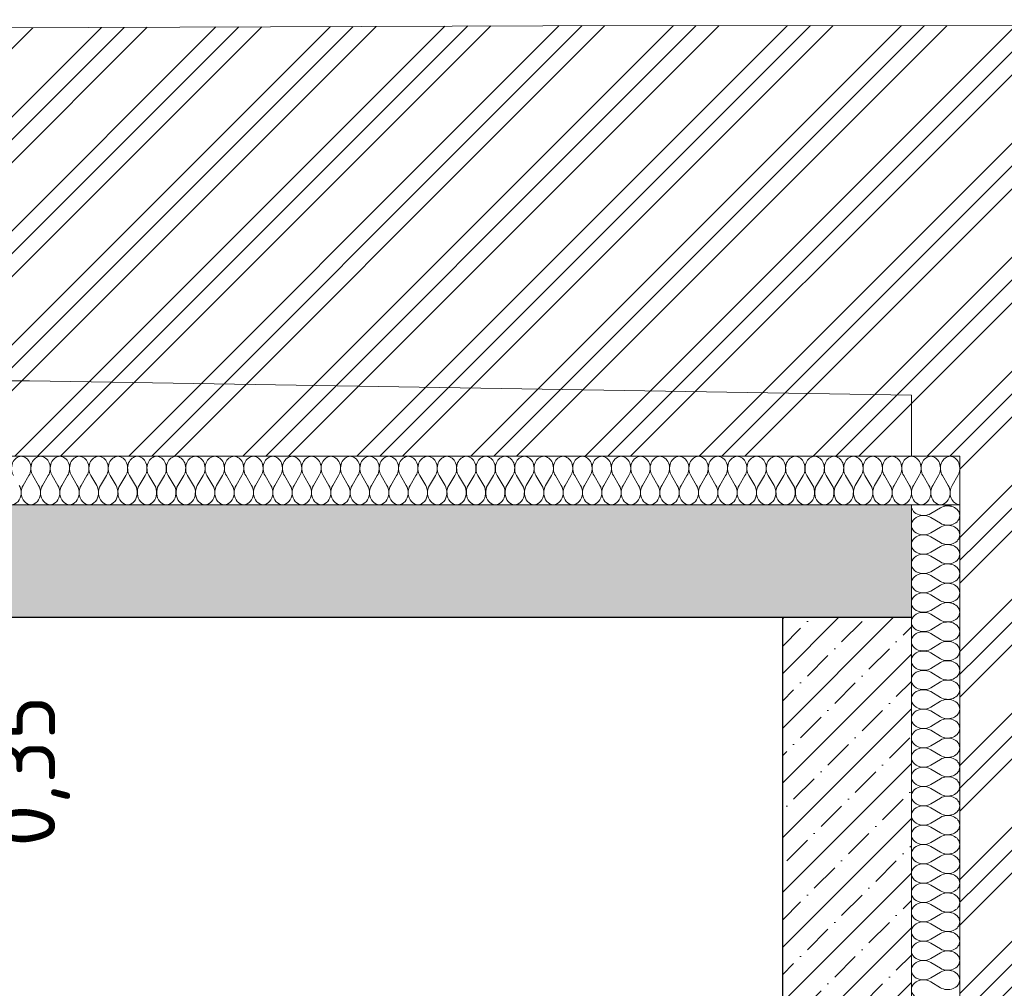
# Model space of a CAD drawing. Header units: millimetres. Extents: x -7244281 to -6598479, y 5719953 to 5938280.
# Tile 18 of 73: x -6769821 to -6766769, y 5731947 to 5734951. Entities that reach past the tile are written whole.
import ezdxf

# ---------------------------------------------------------------- set-up
doc = ezdxf.new("R2010")
doc.units = ezdxf.units.MM
doc.header["$MEASUREMENT"] = 0
doc.set_wipeout_variables(frame=1)
doc.linetypes.add('Wipeout_Contour', pattern=[1000, 0, -1000])
for name, color, linetype, lineweight in [('0_Ном._пера__1', 7, 'Continuous', 0), ('АР-Перекрытия_Приямки.АР_Ном._пера__1', 7, 'Continuous', 30), ('АР-Перекрытия_Приямки.АР_Ном._пера__101', 252, 'Continuous', 0), ('АР-Разуклонка кровли_Ном._пера__1', 7, 'Continuous', 0), ('АР-Стены_внешние_.АР_Ном._пера__1', 7, 'Continuous', 0), ('АР-Чертеж-Размеры.АР_Ном._пера__1', 7, 'Continuous', 0), ('Местность - Рельеф_Ном._пера__1', 7, 'Continuous', 0)]:
    doc.layers.add(name, color=color, linetype=linetype, lineweight=lineweight)
for name, color, linetype in [('АР-Перекрытия_Приямки.АР', 7, 'Continuous'), ('АР-Разуклонка кровли', 7, 'Continuous'), ('АР-Стены_внешние_.АР', 7, 'Continuous'), ('АР-Чертеж-Размеры.АР', 7, 'Continuous'), ('Местность - Рельеф', 7, 'Continuous')]:
    doc.layers.add(name, color=color, linetype=linetype)
doc.styles.add('РЎР“Р•РќР•Р\xa0Р\x98Р\xa0_РЎРўР\x98Р›Р¬_2', font='GOST_Common.ttf')
doc.dimstyles.new('СГЕНЕРИР_СТИЛЬ__3', dxfattribs={"dimtxt": 200, "dimasz": 142.5, "dimexe": 0.18, "dimexo": 300000, "dimgap": 0, "dimtad": 1, "dimlfac": 0.001, "dimzin": 0, "dimdsep": 46, "dimtxsty": 'РЎР“Р•РќР•Р\xa0Р\x98Р\xa0_РЎРўР\x98Р›Р¬_2', "dimblk": 'ARROWHEAD_6', "dimblk1": 'ARROWHEAD_6', "dimblk2": 'ARROWHEAD_6', "dimcen": 0.09, "dimclrd": 7, "dimclre": 7, "dimclrt": 7, "dimadec": 0, "dimazin": 0, "dimtfac": 1, "dimtdec": 4, "dimtmove": 0, "dimatfit": 3, "dimfxl": 1, "dimtolj": 1, "dimtzin": 0, "dimarcsym": 0})
doc.dimstyles.new('СГЕНЕРИР_СТИЛЬ__5', dxfattribs={"dimtxt": 200, "dimasz": 142.5, "dimexe": 0.18, "dimexo": 300000, "dimgap": 0, "dimtad": 1, "dimlfac": 0.001, "dimzin": 0, "dimdsep": 46, "dimtxsty": 'РЎР“Р•РќР•Р\xa0Р\x98Р\xa0_РЎРўР\x98Р›Р¬_2', "dimblk": 'ARROWHEAD_6', "dimblk1": 'ARROWHEAD_6', "dimblk2": 'ARROWHEAD_6', "dimcen": 0.09, "dimclrd": 7, "dimclre": 7, "dimclrt": 7, "dimadec": 0, "dimazin": 0, "dimtfac": 1, "dimtdec": 4, "dimtmove": 2, "dimatfit": 3, "dimfxl": 1, "dimtolj": 1, "dimtzin": 0, "dimarcsym": 0})
pattern_1 = [(45, (-6283484.88, 5731196.98), (-84.852814, 84.852814), []), (45, (-6283527.3, 5731239.41), (-84.852814, 84.852814), [90, -30, 0, -30])]

# ---------------------------------------------------------------- blocks, each defined once
blk = doc.blocks.new('Элемент Разреза_1_1', base_point=(-6283484.9, 5731197))
at = {"layer": 'АР-Стены_внешние_.АР', "linetype": 'Continuous', "lineweight": 0, "true_color": 0x000000}
h = blk.add_hatch(dxfattribs=at)
h.set_pattern_fill('ЖЕЛЕЗОБЕТОН__PROJECT__0001', color=18, style=0, pattern_type=2)
h.set_pattern_definition(pattern_1)
h.paths.add_polyline_path([(-6767456.6, 5730047), (-6767056.6, 5730047), (-6767056.6, 5733097), (-6767456.6, 5733097)])
at = {"layer": 'АР-Стены_внешние_.АР_Ном._пера__1', "color": 7, "linetype": 'Continuous', "lineweight": 30}
for p, q in [((-6767456.6, 5733097), (-6767456.6, 5730197)), ((-6767056.6, 5733097), (-6767056.6, 5730047)), ((-6767456.6, 5730197), (-6767456.6, 5730047))]:
    blk.add_line(p, q, dxfattribs=at)
blk = doc.blocks.new('Элемент Разреза_6_1', base_point=(-6283484.9, 5731197))
at = {"layer": 'АР-Перекрытия_Приямки.АР_Ном._пера__101', "linetype": 'Continuous', "lineweight": 0}
h = blk.add_hatch(dxfattribs=at)
h.set_pattern_fill('ЖЕЛЕЗОБЕТОН__PROJECT__0001', color=252, style=0, pattern_type=2)
h.set_pattern_definition(pattern_1)
h.paths.add_polyline_path([(-6808853.1, 5733097), (-6767056.6, 5733097), (-6767056.6, 5733447), (-6808853.1, 5733447)])
at = {"layer": 'АР-Перекрытия_Приямки.АР_Ном._пера__1', "color": 7, "linetype": 'Continuous', "lineweight": 30}
for p, q in [((-6767056.6, 5733447), (-6808853.1, 5733447)), ((-6767056.6, 5733447), (-6767056.6, 5733097)), ((-6767456.6, 5733097), (-6796706.6, 5733097)), ((-6767056.6, 5733097), (-6767456.6, 5733097))]:
    blk.add_line(p, q, dxfattribs=at)
blk = doc.blocks.new('Элемент Разреза_9_1', base_point=(-6283484.9, 5731197))
at = {"layer": 'Местность - Рельеф', "linetype": 'Continuous', "lineweight": 0, "true_color": 0x000000}
h = blk.add_hatch(dxfattribs=at)
h.set_pattern_fill('АЛЮМИНИЙ_0001', color=18, style=0, pattern_type=2)
h.set_pattern_definition([(45, (-6283484.88, 5731196.98), (-176.7767, 176.7767), []), (45, (-6283520.23, 5731232.34), (-176.7767, 176.7767), []), (45, (-6283555.6, 5731267.7), (-176.7767, 176.7767), [])])
h.paths.add_polyline_path([(-6808853.1, 5733447), (-6767056.6, 5733447), (-6767056.6, 5729797), (-6764184.8, 5729797), (-6764184.8, 5734950.9), (-6765000.5, 5734934), (-6768199.7, 5734932.4), (-6777057.5, 5734897), (-6783555, 5734762.4), (-6785794.5, 5734713.8), (-6789811.1, 5734630.6), (-6797346.2, 5734623.6), (-6802770.1, 5734669), (-6808169.9, 5734610.5), (-6808294.5, 5734612.9), (-6808853.1, 5734614.7)])
at = {"layer": 'Местность - Рельеф_Ном._пера__1', "color": 7, "linetype": 'Continuous', "lineweight": 0, "flags": 128}
blk.add_lwpolyline([(-6808853.1, 5734614.7), (-6808294.5, 5734612.9), (-6808169.9, 5734610.5), (-6802770.1, 5734669), (-6797346.2, 5734623.6), (-6789811.1, 5734630.6), (-6785794.5, 5734713.8), (-6783555, 5734762.4), (-6777057.5, 5734897), (-6768199.7, 5734932.4), (-6765000.5, 5734934), (-6764184.8, 5734950.9)], dxfattribs=at)
blk = doc.blocks.new('Элемент Разреза_12_1', base_point=(-6283484.9, 5731197))
at = {"layer": 'АР-Разуклонка кровли_Ном._пера__1', "color": 7, "linetype": 'Continuous', "lineweight": 0}
blk.add_line((-6767056.6, 5733787), (-6767056.6, 5733447), dxfattribs=at)
at = {"layer": 'АР-Разуклонка кровли_Ном._пера__1', "color": 7, "linetype": 'Continuous', "lineweight": 0, "flags": 128}
blk.add_lwpolyline([(-6767056.6, 5733787), (-6769790.5, 5733831.5), (-6808853.1, 5733831.5)], dxfattribs=at)
blk = doc.blocks.new('*X55', base_point=(-6283484.9, 5731197))
at = {"layer": '0_Ном._пера__1', "color": 7, "linetype": 'Continuous', "lineweight": 0}
for p, q in [((-6769810.5, 5733507), (-6769792.5, 5733537)), ((-6769762.5, 5733507), (-6769780.5, 5733537)), ((-6769750.5, 5733507), (-6769732.5, 5733537)), ((-6769702.5, 5733507), (-6769720.5, 5733537)), ((-6769690.5, 5733507), (-6769672.5, 5733537)), ((-6769642.5, 5733507), (-6769660.5, 5733537)), ((-6769630.5, 5733507), (-6769612.5, 5733537)), ((-6769582.5, 5733507), (-6769600.5, 5733537)), ((-6769570.5, 5733507), (-6769552.5, 5733537)), ((-6769522.5, 5733507), (-6769540.5, 5733537)), ((-6769510.5, 5733507), (-6769492.5, 5733537)), ((-6769462.5, 5733507), (-6769480.5, 5733537)), ((-6769450.5, 5733507), (-6769432.5, 5733537)), ((-6769402.5, 5733507), (-6769420.5, 5733537)), ((-6769390.5, 5733507), (-6769372.5, 5733537)), ((-6769342.5, 5733507), (-6769360.5, 5733537)), ((-6769330.5, 5733507), (-6769312.5, 5733537)), ((-6769282.5, 5733507), (-6769300.5, 5733537)), ((-6769270.5, 5733507), (-6769252.5, 5733537)), ((-6769222.5, 5733507), (-6769240.5, 5733537)), ((-6769210.5, 5733507), (-6769192.5, 5733537)), ((-6769162.5, 5733507), (-6769180.5, 5733537)), ((-6769150.5, 5733507), (-6769132.5, 5733537)), ((-6769102.5, 5733507), (-6769120.5, 5733537)), ((-6769090.5, 5733507), (-6769072.5, 5733537)), ((-6769042.5, 5733507), (-6769060.5, 5733537)), ((-6769030.5, 5733507), (-6769012.5, 5733537)), ((-6768982.5, 5733507), (-6769000.5, 5733537)), ((-6768970.5, 5733507), (-6768952.5, 5733537)), ((-6768922.5, 5733507), (-6768940.5, 5733537)), ((-6768910.5, 5733507), (-6768892.5, 5733537)), ((-6768862.5, 5733507), (-6768880.5, 5733537)), ((-6768850.5, 5733507), (-6768832.5, 5733537)), ((-6768802.5, 5733507), (-6768820.5, 5733537)), ((-6768790.5, 5733507), (-6768772.5, 5733537)), ((-6768742.5, 5733507), (-6768760.5, 5733537)), ((-6768730.5, 5733507), (-6768712.5, 5733537)), ((-6768682.5, 5733507), (-6768700.5, 5733537)), ((-6768670.5, 5733507), (-6768652.5, 5733537)), ((-6768622.5, 5733507), (-6768640.5, 5733537)), ((-6768610.5, 5733507), (-6768592.5, 5733537)), ((-6768562.5, 5733507), (-6768580.5, 5733537)), ((-6768550.5, 5733507), (-6768532.5, 5733537)), ((-6768502.5, 5733507), (-6768520.5, 5733537)), ((-6768490.5, 5733507), (-6768472.5, 5733537)), ((-6768442.5, 5733507), (-6768460.5, 5733537)), ((-6768430.5, 5733507), (-6768412.5, 5733537)), ((-6768382.5, 5733507), (-6768400.5, 5733537)), ((-6768370.5, 5733507), (-6768352.5, 5733537)), ((-6768322.5, 5733507), (-6768340.5, 5733537)), ((-6768310.5, 5733507), (-6768292.5, 5733537)), ((-6768262.5, 5733507), (-6768280.5, 5733537)), ((-6768250.5, 5733507), (-6768232.5, 5733537)), ((-6768202.5, 5733507), (-6768220.5, 5733537)), ((-6768190.5, 5733507), (-6768172.5, 5733537)), ((-6768142.5, 5733507), (-6768160.5, 5733537)), ((-6768130.5, 5733507), (-6768112.5, 5733537)), ((-6768082.5, 5733507), (-6768100.5, 5733537)), ((-6768070.5, 5733507), (-6768052.5, 5733537)), ((-6768022.5, 5733507), (-6768040.5, 5733537)), ((-6768010.5, 5733507), (-6767992.5, 5733537)), ((-6767962.5, 5733507), (-6767980.5, 5733537)), ((-6767950.5, 5733507), (-6767932.5, 5733537)), ((-6767902.5, 5733507), (-6767920.5, 5733537)), ((-6767890.5, 5733507), (-6767872.5, 5733537)), ((-6767842.5, 5733507), (-6767860.5, 5733537)), ((-6767830.5, 5733507), (-6767812.5, 5733537)), ((-6767782.5, 5733507), (-6767800.5, 5733537)), ((-6767770.5, 5733507), (-6767752.5, 5733537)), ((-6767722.5, 5733507), (-6767740.5, 5733537)), ((-6767710.5, 5733507), (-6767692.5, 5733537)), ((-6767662.5, 5733507), (-6767680.5, 5733537)), ((-6767650.5, 5733507), (-6767632.5, 5733537)), ((-6767602.5, 5733507), (-6767620.5, 5733537)), ((-6767590.5, 5733507), (-6767572.5, 5733537)), ((-6767542.5, 5733507), (-6767560.5, 5733537)), ((-6767530.5, 5733507), (-6767512.5, 5733537)), ((-6767482.5, 5733507), (-6767500.5, 5733537)), ((-6767470.5, 5733507), (-6767452.5, 5733537)), ((-6767422.5, 5733507), (-6767440.5, 5733537)), ((-6767410.5, 5733507), (-6767392.5, 5733537)), ((-6767362.5, 5733507), (-6767380.5, 5733537)), ((-6767350.5, 5733507), (-6767332.5, 5733537)), ((-6767302.5, 5733507), (-6767320.5, 5733537)), ((-6767290.5, 5733507), (-6767272.5, 5733537)), ((-6767242.5, 5733507), (-6767260.5, 5733537)), ((-6767230.5, 5733507), (-6767212.5, 5733537)), ((-6767182.5, 5733507), (-6767200.5, 5733537)), ((-6767170.5, 5733507), (-6767152.5, 5733537)), ((-6767122.5, 5733507), (-6767140.5, 5733537)), ((-6767110.5, 5733507), (-6767092.5, 5733537)), ((-6767062.5, 5733507), (-6767080.5, 5733537)), ((-6767050.5, 5733507), (-6767032.5, 5733537)), ((-6767002.5, 5733507), (-6767020.5, 5733537)), ((-6766990.5, 5733507), (-6766972.5, 5733537)), ((-6766942.5, 5733507), (-6766960.5, 5733537)), ((-6766930.5, 5733507), (-6766912.5, 5733537))]:
    blk.add_line(p, q, dxfattribs=at)
for centre, start_param, end_param in [((-6769816.5, 5733559.5), 0, 2.214297), ((-6769816.5, 5733559.5), 4.068888, 6.283185), ((-6769756.5, 5733559.5), 0, 2.214297), ((-6769756.5, 5733559.5), 4.068888, 6.283185), ((-6769696.5, 5733559.5), 0, 2.214297), ((-6769696.5, 5733559.5), 4.068888, 6.283185), ((-6769636.5, 5733559.5), 0, 2.214297), ((-6769636.5, 5733559.5), 4.068888, 6.283185), ((-6769576.5, 5733559.5), 0, 2.214297), ((-6769576.5, 5733559.5), 4.068888, 6.283185), ((-6769516.5, 5733559.5), 0, 2.214297), ((-6769516.5, 5733559.5), 4.068888, 6.283185), ((-6769456.5, 5733559.5), 0, 2.214297), ((-6769456.5, 5733559.5), 4.068888, 6.283185), ((-6769396.5, 5733559.5), 0, 2.214297), ((-6769396.5, 5733559.5), 4.068888, 6.283185), ((-6769336.5, 5733559.5), 0, 2.214297), ((-6769336.5, 5733559.5), 4.068888, 6.283185), ((-6769276.5, 5733559.5), 0, 2.214297), ((-6769276.5, 5733559.5), 4.068888, 6.283185), ((-6769216.5, 5733559.5), 0, 2.214297), ((-6769216.5, 5733559.5), 4.068888, 6.283185), ((-6769156.5, 5733559.5), 0, 2.214297), ((-6769156.5, 5733559.5), 4.068888, 6.283185), ((-6769096.5, 5733559.5), 0, 2.214297), ((-6769096.5, 5733559.5), 4.068888, 6.283185), ((-6769036.5, 5733559.5), 0, 2.214297), ((-6769036.5, 5733559.5), 4.068888, 6.283185), ((-6768976.5, 5733559.5), 0, 2.214297), ((-6768976.5, 5733559.5), 4.068888, 6.283185), ((-6768916.5, 5733559.5), 0, 2.214297), ((-6768916.5, 5733559.5), 4.068888, 6.283185), ((-6768856.5, 5733559.5), 0, 2.214297), ((-6768856.5, 5733559.5), 4.068888, 6.283185), ((-6768796.5, 5733559.5), 0, 2.214297), ((-6768796.5, 5733559.5), 4.068888, 6.283185), ((-6768736.5, 5733559.5), 0, 2.214297), ((-6768736.5, 5733559.5), 4.068888, 6.283185), ((-6768676.5, 5733559.5), 0, 2.214297), ((-6768676.5, 5733559.5), 4.068888, 6.283185), ((-6768616.5, 5733559.5), 0, 2.214297), ((-6768616.5, 5733559.5), 4.068888, 6.283185), ((-6768556.5, 5733559.5), 0, 2.214297), ((-6768556.5, 5733559.5), 4.068888, 6.283185), ((-6768496.5, 5733559.5), 0, 2.214297), ((-6768496.5, 5733559.5), 4.068888, 6.283185), ((-6768436.5, 5733559.5), 0, 2.214297), ((-6768436.5, 5733559.5), 4.068888, 6.283185), ((-6768376.5, 5733559.5), 0, 2.214297), ((-6768376.5, 5733559.5), 4.068888, 6.283185), ((-6768316.5, 5733559.5), 0, 2.214297), ((-6768316.5, 5733559.5), 4.068888, 6.283185), ((-6768256.5, 5733559.5), 0, 2.214297), ((-6768256.5, 5733559.5), 4.068888, 6.283185), ((-6768196.5, 5733559.5), 0, 2.214297), ((-6768196.5, 5733559.5), 4.068888, 6.283185), ((-6768136.5, 5733559.5), 0, 2.214297), ((-6768136.5, 5733559.5), 4.068888, 6.283185), ((-6768076.5, 5733559.5), 0, 2.214297), ((-6768076.5, 5733559.5), 4.068888, 6.283185), ((-6768016.5, 5733559.5), 0, 2.214297), ((-6768016.5, 5733559.5), 4.068888, 6.283185), ((-6767956.5, 5733559.5), 0, 2.214297), ((-6767956.5, 5733559.5), 4.068888, 6.283185), ((-6767896.5, 5733559.5), 0, 2.214297), ((-6767896.5, 5733559.5), 4.068888, 6.283185), ((-6767836.5, 5733559.5), 0, 2.214297), ((-6767836.5, 5733559.5), 4.068888, 6.283185), ((-6767776.5, 5733559.5), 0, 2.214297), ((-6767776.5, 5733559.5), 4.068888, 6.283185), ((-6767716.5, 5733559.5), 0, 2.214297), ((-6767716.5, 5733559.5), 4.068888, 6.283185), ((-6767656.5, 5733559.5), 0, 2.214297), ((-6767656.5, 5733559.5), 4.068888, 6.283185), ((-6767596.5, 5733559.5), 0, 2.214297), ((-6767596.5, 5733559.5), 4.068888, 6.283185), ((-6767536.5, 5733559.5), 0, 2.214297), ((-6767536.5, 5733559.5), 4.068888, 6.283185), ((-6767476.5, 5733559.5), 0, 2.214297), ((-6767476.5, 5733559.5), 4.068888, 6.283185), ((-6767416.5, 5733559.5), 0, 2.214297), ((-6767416.5, 5733559.5), 4.068888, 6.283185), ((-6767356.5, 5733559.5), 0, 2.214297), ((-6767356.5, 5733559.5), 4.068888, 6.283185), ((-6767296.5, 5733559.5), 0, 2.214297), ((-6767296.5, 5733559.5), 4.068888, 6.283185), ((-6767236.5, 5733559.5), 0, 2.214297), ((-6767236.5, 5733559.5), 4.068888, 6.283185), ((-6767176.5, 5733559.5), 0, 2.214297), ((-6767176.5, 5733559.5), 4.068888, 6.283185), ((-6767116.5, 5733559.5), 0, 2.214297), ((-6767116.5, 5733559.5), 4.068888, 6.283185), ((-6767056.5, 5733559.5), 0, 2.214297), ((-6767056.5, 5733559.5), 4.068888, 6.283185), ((-6766996.5, 5733559.5), 0, 2.214297), ((-6766996.5, 5733559.5), 4.068888, 6.283185), ((-6766936.5, 5733559.5), 0, 2.214297), ((-6766936.5, 5733559.5), 4.068888, 6.283185), ((-6766876.5, 5733559.5), 1.507448, 1.634144), ((-6769846.5, 5733484.5), 0.927295, 5.35589), ((-6769786.5, 5733484.5), 0.927295, 5.35589), ((-6769726.5, 5733484.5), 0.927295, 5.35589), ((-6769666.5, 5733484.5), 0.927295, 5.35589), ((-6769606.5, 5733484.5), 0.927295, 5.35589), ((-6769546.5, 5733484.5), 0.927295, 5.35589), ((-6769486.5, 5733484.5), 0.927295, 5.35589), ((-6769426.5, 5733484.5), 0.927295, 5.35589), ((-6769366.5, 5733484.5), 0.927295, 5.35589), ((-6769306.5, 5733484.5), 0.927295, 5.35589), ((-6769246.5, 5733484.5), 0.927295, 5.35589), ((-6769186.5, 5733484.5), 0.927295, 5.35589), ((-6769126.5, 5733484.5), 0.927295, 5.35589), ((-6769066.5, 5733484.5), 0.927295, 5.35589), ((-6769006.5, 5733484.5), 0.927295, 5.35589), ((-6768946.5, 5733484.5), 0.927295, 5.35589), ((-6768886.5, 5733484.5), 0.927295, 5.35589), ((-6768826.5, 5733484.5), 0.927295, 5.35589), ((-6768766.5, 5733484.5), 0.927295, 5.35589), ((-6768706.5, 5733484.5), 0.927295, 5.35589), ((-6768646.5, 5733484.5), 0.927295, 5.35589), ((-6768586.5, 5733484.5), 0.927295, 5.35589), ((-6768526.5, 5733484.5), 0.927295, 5.35589), ((-6768466.5, 5733484.5), 0.927295, 5.35589), ((-6768406.5, 5733484.5), 0.927295, 5.35589), ((-6768346.5, 5733484.5), 0.927295, 5.35589), ((-6768286.5, 5733484.5), 0.927295, 5.35589), ((-6768226.5, 5733484.5), 0.927295, 5.35589), ((-6768166.5, 5733484.5), 0.927295, 5.35589), ((-6768106.5, 5733484.5), 0.927295, 5.35589), ((-6768046.5, 5733484.5), 0.927295, 5.35589), ((-6767986.5, 5733484.5), 0.927295, 5.35589), ((-6767926.5, 5733484.5), 0.927295, 5.35589), ((-6767866.5, 5733484.5), 0.927295, 5.35589), ((-6767806.5, 5733484.5), 0.927295, 5.35589), ((-6767746.5, 5733484.5), 0.927295, 5.35589), ((-6767686.5, 5733484.5), 0.927295, 5.35589), ((-6767626.5, 5733484.5), 0.927295, 5.35589), ((-6767566.5, 5733484.5), 0.927295, 5.35589), ((-6767506.5, 5733484.5), 0.927295, 5.35589), ((-6767446.5, 5733484.5), 0.927295, 5.35589), ((-6767386.5, 5733484.5), 0.927295, 5.35589), ((-6767326.5, 5733484.5), 0.927295, 5.35589), ((-6767266.5, 5733484.5), 0.927295, 5.35589), ((-6767206.5, 5733484.5), 0.927295, 5.35589), ((-6767146.5, 5733484.5), 0.927295, 5.35589), ((-6767086.5, 5733484.5), 0.927295, 5.35589), ((-6767026.5, 5733484.5), 0.927295, 5.35589), ((-6766966.5, 5733484.5), 0.927295, 5.35589), ((-6766906.5, 5733484.5), 0.927295, 3.143598)]:
    blk.add_ellipse(centre, major_axis=(0, 37.5), ratio=0.8, start_param=start_param, end_param=end_param, dxfattribs=at)
blk = doc.blocks.new('Штриховка_1_1', base_point=(-6283484.9, 5731197))
at = {"color": 254, "linetype": 'Wipeout_Contour', "lineweight": 0, "ltscale": 35541248.03680699}
blk.add_wipeout([(-6808853.1, 5733447), (-6766906.4, 5733447), (-6766906.4, 5733597), (-6808853.1, 5733597)], dxfattribs=at)
at = {"layer": '0_Ном._пера__1', "color": 7, "linetype": 'Continuous', "lineweight": 0, "flags": 128}
blk.add_lwpolyline([(-6808853.1, 5733447), (-6808853.1, 5733597), (-6766906.4, 5733597), (-6766906.4, 5733447)], close=True, dxfattribs=at)
at = {"layer": '0_Ном._пера__1', "color": 7, "linetype": 'Continuous', "lineweight": 0}
blk.add_blockref('*X55', (-6283484.9, 5731197), dxfattribs=at)
blk = doc.blocks.new('*X64', base_point=(-6283484.9, 5731197))
at = {"layer": '0_Ном._пера__1', "color": 7, "linetype": 'Continuous', "lineweight": 0}
for p, q in [((-6766996.6, 5733419.3), (-6766966.6, 5733437.3)), ((-6766996.6, 5733407.3), (-6766966.6, 5733389.3)), ((-6766996.6, 5733359.3), (-6766966.6, 5733377.3)), ((-6766996.6, 5733347.3), (-6766966.6, 5733329.3)), ((-6766996.6, 5733299.3), (-6766966.6, 5733317.3)), ((-6766996.6, 5733287.3), (-6766966.6, 5733269.3)), ((-6766996.6, 5733239.3), (-6766966.6, 5733257.3)), ((-6766996.6, 5733227.3), (-6766966.6, 5733209.3)), ((-6766996.6, 5733179.3), (-6766966.6, 5733197.3)), ((-6766996.6, 5733167.3), (-6766966.6, 5733149.3)), ((-6766996.6, 5733119.3), (-6766966.6, 5733137.3)), ((-6766996.6, 5733107.3), (-6766966.6, 5733089.3)), ((-6766996.6, 5733059.3), (-6766966.6, 5733077.3)), ((-6766996.6, 5733047.3), (-6766966.6, 5733029.3)), ((-6766996.6, 5732999.3), (-6766966.6, 5733017.3)), ((-6766996.6, 5732987.3), (-6766966.6, 5732969.3)), ((-6766996.6, 5732939.3), (-6766966.6, 5732957.3)), ((-6766996.6, 5732927.3), (-6766966.6, 5732909.3)), ((-6766996.6, 5732879.3), (-6766966.6, 5732897.3)), ((-6766996.6, 5732867.3), (-6766966.6, 5732849.3)), ((-6766996.6, 5732819.3), (-6766966.6, 5732837.3)), ((-6766996.6, 5732807.3), (-6766966.6, 5732789.3)), ((-6766996.6, 5732759.3), (-6766966.6, 5732777.3)), ((-6766996.6, 5732747.3), (-6766966.6, 5732729.3)), ((-6766996.6, 5732699.3), (-6766966.6, 5732717.3)), ((-6766996.6, 5732687.3), (-6766966.6, 5732669.3)), ((-6766996.6, 5732639.3), (-6766966.6, 5732657.3)), ((-6766996.6, 5732627.3), (-6766966.6, 5732609.3)), ((-6766996.6, 5732579.3), (-6766966.6, 5732597.3)), ((-6766996.6, 5732567.3), (-6766966.6, 5732549.3)), ((-6766996.6, 5732519.3), (-6766966.6, 5732537.3)), ((-6766996.6, 5732507.3), (-6766966.6, 5732489.3)), ((-6766996.6, 5732459.3), (-6766966.6, 5732477.3)), ((-6766996.6, 5732447.3), (-6766966.6, 5732429.3)), ((-6766996.6, 5732399.3), (-6766966.6, 5732417.3)), ((-6766996.6, 5732387.3), (-6766966.6, 5732369.3)), ((-6766996.6, 5732339.3), (-6766966.6, 5732357.3)), ((-6766996.6, 5732327.3), (-6766966.6, 5732309.3)), ((-6766996.6, 5732279.3), (-6766966.6, 5732297.3)), ((-6766996.6, 5732267.3), (-6766966.6, 5732249.3)), ((-6766996.6, 5732219.3), (-6766966.6, 5732237.3)), ((-6766996.6, 5732207.3), (-6766966.6, 5732189.3)), ((-6766996.6, 5732159.3), (-6766966.6, 5732177.3)), ((-6766996.6, 5732147.3), (-6766966.6, 5732129.3)), ((-6766996.6, 5732099.3), (-6766966.6, 5732117.3)), ((-6766996.6, 5732087.3), (-6766966.6, 5732069.3)), ((-6766996.6, 5732039.3), (-6766966.6, 5732057.3)), ((-6766996.6, 5732027.3), (-6766966.6, 5732009.3)), ((-6766996.6, 5731979.3), (-6766966.6, 5731997.3)), ((-6766996.6, 5731967.3), (-6766966.6, 5731949.3))]:
    blk.add_line(p, q, dxfattribs=at)
for centre, start_param, end_param in [((-6767019.1, 5733443.3), 3.019854, 5.35589), ((-6766944.1, 5733413.3), 0, 2.214297), ((-6766944.1, 5733473.3), 4.214435, 5.210343), ((-6767019.1, 5733383.3), 0.927295, 5.35589), ((-6766944.1, 5733413.3), 4.068888, 6.283185), ((-6766944.1, 5733353.3), 0, 2.214297), ((-6767019.1, 5733323.3), 0.927295, 5.35589), ((-6766944.1, 5733353.3), 4.068888, 6.283185), ((-6766944.1, 5733293.3), 0, 2.214297), ((-6767019.1, 5733263.3), 0.927295, 5.35589), ((-6766944.1, 5733293.3), 4.068888, 6.283185), ((-6766944.1, 5733233.3), 0, 2.214297), ((-6767019.1, 5733203.3), 0.927295, 5.35589), ((-6766944.1, 5733233.3), 4.068888, 6.283185), ((-6766944.1, 5733173.3), 0, 2.214297), ((-6767019.1, 5733143.3), 0.927295, 5.35589), ((-6766944.1, 5733173.3), 4.068888, 6.283185), ((-6766944.1, 5733113.3), 0, 2.214297), ((-6767019.1, 5733083.3), 0.927295, 5.35589), ((-6766944.1, 5733113.3), 4.068888, 6.283185), ((-6766944.1, 5733053.3), 0, 2.214297), ((-6767019.1, 5733023.3), 0.927295, 5.35589), ((-6766944.1, 5733053.3), 4.068888, 6.283185), ((-6766944.1, 5732993.3), 0, 2.214297), ((-6767019.1, 5732963.3), 0.927295, 5.35589), ((-6766944.1, 5732993.3), 4.068888, 6.283185), ((-6766944.1, 5732933.3), 0, 2.214297), ((-6767019.1, 5732903.3), 0.927295, 5.35589), ((-6766944.1, 5732933.3), 4.068888, 6.283185), ((-6766944.1, 5732873.3), 0, 2.214297), ((-6767019.1, 5732843.3), 0.927295, 5.35589), ((-6766944.1, 5732873.3), 4.068888, 6.283185), ((-6766944.1, 5732813.3), 0, 2.214297), ((-6767019.1, 5732783.3), 0.927295, 5.35589), ((-6766944.1, 5732813.3), 4.068888, 6.283185), ((-6766944.1, 5732753.3), 0, 2.214297), ((-6767019.1, 5732723.3), 0.927295, 5.35589), ((-6766944.1, 5732753.3), 4.068888, 6.283185), ((-6766944.1, 5732693.3), 0, 2.214297), ((-6767019.1, 5732663.3), 0.927295, 5.35589), ((-6766944.1, 5732693.3), 4.068888, 6.283185), ((-6766944.1, 5732633.3), 0, 2.214297), ((-6767019.1, 5732603.3), 0.927295, 5.35589), ((-6766944.1, 5732633.3), 4.068888, 6.283185), ((-6766944.1, 5732573.3), 0, 2.214297), ((-6767019.1, 5732543.3), 0.927295, 5.35589), ((-6766944.1, 5732573.3), 4.068888, 6.283185), ((-6767019.1, 5732483.3), 0.927295, 5.35589), ((-6766944.1, 5732513.3), 0, 2.214297), ((-6766944.1, 5732513.3), 4.068888, 6.283185), ((-6767019.1, 5732423.3), 0.927295, 5.35589), ((-6766944.1, 5732453.3), 0, 2.214297), ((-6766944.1, 5732453.3), 4.068888, 6.283185), ((-6766944.1, 5732393.3), 0, 2.214297), ((-6767019.1, 5732363.3), 0.927295, 5.35589), ((-6766944.1, 5732393.3), 4.068888, 6.283185), ((-6766944.1, 5732333.3), 0, 2.214297), ((-6767019.1, 5732303.3), 0.927295, 5.35589), ((-6766944.1, 5732333.3), 4.068888, 6.283185), ((-6766944.1, 5732273.3), 0, 2.214297), ((-6767019.1, 5732243.3), 0.927295, 5.35589), ((-6766944.1, 5732273.3), 4.068888, 6.283185), ((-6766944.1, 5732213.3), 0, 2.214297), ((-6767019.1, 5732183.3), 0.927295, 5.35589), ((-6766944.1, 5732213.3), 4.068888, 6.283185), ((-6766944.1, 5732153.3), 0, 2.214297), ((-6767019.1, 5732123.3), 0.927295, 5.35589), ((-6766944.1, 5732153.3), 4.068888, 6.283185), ((-6766944.1, 5732093.3), 0, 2.214297), ((-6767019.1, 5732063.3), 0.927295, 5.35589), ((-6766944.1, 5732093.3), 4.068888, 6.283185), ((-6766944.1, 5732033.3), 0, 2.214297), ((-6767019.1, 5732003.3), 0.927295, 5.35589), ((-6766944.1, 5732033.3), 4.068888, 6.283185), ((-6766944.1, 5731973.3), 0, 2.214297), ((-6767019.1, 5731943.3), 0.927295, 5.35589), ((-6766944.1, 5731973.3), 4.068888, 6.283185)]:
    blk.add_ellipse(centre, major_axis=(37.5, 0), ratio=0.8, start_param=start_param, end_param=end_param, dxfattribs=at)
blk = doc.blocks.new('Штриховка_2_1', base_point=(-6283484.9, 5731197))
at = {"color": 254, "linetype": 'Wipeout_Contour', "lineweight": 0, "ltscale": 35467871.34328046}
blk.add_wipeout([(-6767056.6, 5733447), (-6767056.6, 5726233.8), (-6766906.6, 5726233.8), (-6766906.6, 5733447)], dxfattribs=at)
at = {"layer": '0_Ном._пера__1', "color": 7, "linetype": 'Continuous', "lineweight": 0, "flags": 128}
blk.add_lwpolyline([(-6767056.6, 5733447), (-6766906.6, 5733447), (-6766906.6, 5726233.8), (-6767056.6, 5726233.8)], close=True, dxfattribs=at)
at = {"layer": '0_Ном._пера__1', "color": 7, "linetype": 'Continuous', "lineweight": 0}
blk.add_blockref('*X64', (-6283484.9, 5731197), dxfattribs=at)
blk = doc.blocks.new('*D74', base_point=(-6283484.9, 5731197))
at = {"layer": 'АР-Чертеж-Размеры.АР_Ном._пера__1', "color": 7, "linetype": 'Continuous', "lineweight": 0, "transparency": 16777216}
for p, q in [((-6770198.1, 5732772), (-6770048.1, 5732622)), ((-6769982.5, 5732697), (-6770263.7, 5732697)), ((-6770123.1, 5730197), (-6770123.1, 5732697)), ((-6770198.1, 5730272), (-6770048.1, 5730122)), ((-6769982.5, 5730197), (-6770263.7, 5730197))]:
    blk.add_line(p, q, dxfattribs=at)
at = {"layer": 'АР-Чертеж-Размеры.АР_Ном._пера__1', "color": 7, "lineweight": 0, "transparency": 16777216, "char_height": 200, "attachment_point": 7, "rotation": 90, "style": 'РЎР“Р•РќР•Р\xa0Р\x98Р\xa0_РЎРўР\x98Р›Р¬_2'}
for s, insert in [('\\A1;{\\pql;\\fGOST Common|b0|i0|c204|p0;\\W1.000000;0,35}', (-6769664.7, 5732386.4)), ('\\A1;{\\pql;\\fGOST Common|b0|i0|c204|p0;\\W1.000000;0,40}', (-6770163.1, 5732106.9)), ('\\A1;{\\pql;\\fGOST Common|b0|i0|c204|p0;\\W1.000000;2,50}', (-6770163.1, 5731199.5)), ('\\A1;{\\pql;\\fGOST Common|b0|i0|c204|p0;\\W1.000000;0,15}', (-6770163.1, 5730272))]:
    blk.add_mtext(s, dxfattribs=dict(at, insert=insert))
blk = doc.blocks.new('ARROWHEAD_6')
at = {"color": 0, "linetype": 'Continuous', "lineweight": 0}
for p, q in [((-0.5, -0.5), (0.5, 0.5)), ((0, 0), (-1, 0))]:
    blk.add_line(p, q, dxfattribs=at)
blk = doc.blocks.new('*D76', base_point=(-6283484.9, 5731197))
at = {"layer": 'АР-Чертеж-Размеры.АР_Ном._пера__1', "color": 7, "linetype": 'Continuous', "lineweight": 0, "transparency": 16777216}
for p, q in [((-6770123.1, 5733447), (-6770123.1, 5733559.5)), ((-6770048.1, 5733372), (-6770198.1, 5733522)), ((-6769982.5, 5733447), (-6770263.7, 5733447)), ((-6770123.1, 5733097), (-6770123.1, 5733447)), ((-6770116, 5733271.5), (-6770130.2, 5733272.4)), ((-6770123.1, 5733272), (-6769907.6, 5733027.7)), ((-6770198.1, 5733172), (-6770048.1, 5733022))]:
    blk.add_line(p, q, dxfattribs=at)

msp = doc.modelspace()

# ---------------------------------------------------------------- block references
at = {"layer": 'АР-Перекрытия_Приямки.АР', "lineweight": 0}
msp.add_blockref('Элемент Разреза_6_1', (-6283484.878, 5731196.982), dxfattribs=at)
at = {"layer": 'АР-Разуклонка кровли', "lineweight": 0}
msp.add_blockref('Элемент Разреза_12_1', (-6283484.878, 5731196.982), dxfattribs=at)
at = {"layer": 'АР-Стены_внешние_.АР', "lineweight": 0}
msp.add_blockref('Элемент Разреза_1_1', (-6283484.878, 5731196.982), dxfattribs=at)
at = {"layer": 'Местность - Рельеф', "lineweight": 0}
msp.add_blockref('Элемент Разреза_9_1', (-6283484.878, 5731196.982), dxfattribs=at)

# ---------------------------------------------------------------- dimensions: what is measured, and where the dimension line sits
at = {"layer": 'АР-Чертеж-Размеры.АР', "color": 7, "linetype": 'Continuous', "lineweight": 0}
dim = msp.add_linear_dim(base=(-6770123.094, 5732696.982), p1=(-6788154.876, 5730196.982), p2=(-6770606.62, 5732696.982), angle=90, dimstyle='СГЕНЕРИР_СТИЛЬ__3', dxfattribs=at)
dim.commit()
dim.dimension.update_dxf_attribs({"geometry": '*D74', "text_midpoint": (-6770263.094, 5731458.437), "dimtype": 160, "text_rotation": 90})

# ---------------------------------------------------------------- next in the draw order: block references
at = {"layer": '0_Ном._пера__1', "color": 7, "linetype": 'Continuous', "lineweight": 0}
msp.add_blockref('Штриховка_1_1', (-6283484.878, 5731196.982), dxfattribs=at)

# ---------------------------------------------------------------- next in the draw order: block references
msp.add_blockref('Штриховка_2_1', (-6283484.878, 5731196.982), dxfattribs=at)

# ---------------------------------------------------------------- next in the draw order: dimensions: what is measured, and where the dimension line sits
at = {"layer": 'АР-Чертеж-Размеры.АР', "color": 7, "linetype": 'Continuous', "lineweight": 0}
dim = msp.add_linear_dim(base=(-6770123.094, 5733446.982), p1=(-6770606.62, 5733096.982), p2=(-6767056.614, 5733446.982), angle=90, dimstyle='СГЕНЕРИР_СТИЛЬ__5', dxfattribs=at)
dim.commit()
dim.dimension.update_dxf_attribs({"geometry": '*D76', "text_midpoint": (-6769764.702, 5732645.346), "dimtype": 160, "text_rotation": 90})

doc.saveas('drawing.dxf')
